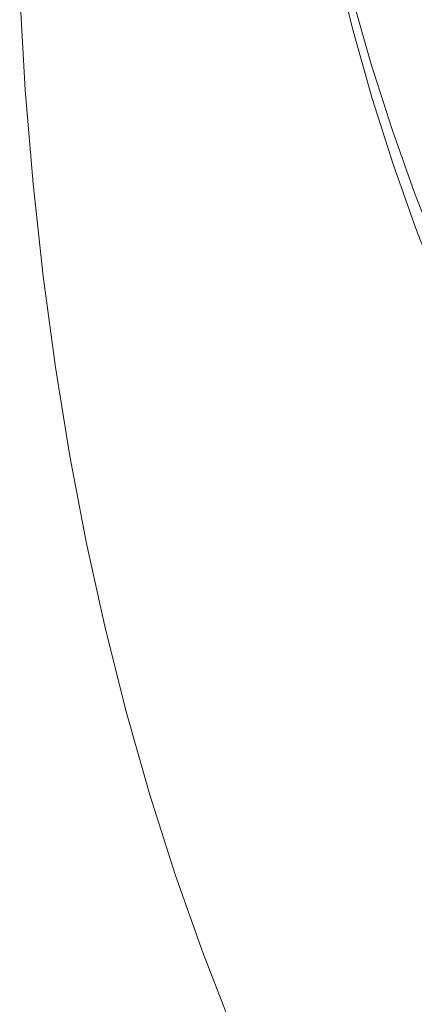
# Model space of a CAD drawing. Header units: millimetres. Extents: x 5 to 415, y 5 to 292.
# Tile 6 of 256: x 330 to 334, y 91 to 101. Entities that reach past the tile are written whole.
import ezdxf

# ---------------------------------------------------------------- set-up
doc = ezdxf.new("R2010")
doc.units = ezdxf.units.MM

msp = doc.modelspace()

# ---------------------------------------------------------------- linework, layer by layer
at = {"color": 7, "linetype": 'Continuous', "lineweight": 15, "flags": 128}
for points in [[(340.29806, 90.84653), (339.8029, 91.14764), (339.32122, 91.4713), (338.85334, 91.81728), (338.39959, 92.18534), (337.96028, 92.57524), (337.5357, 92.98671), (337.12616, 93.41946), (336.73192, 93.8732), (336.35327, 94.34762), (335.99045, 94.8424), (335.64372, 95.35718), (335.31332, 95.89163), (334.99947, 96.44537), (334.70238, 97.01802), (334.42227, 97.6092), (334.15932, 98.21849), (333.91371, 98.84549), (333.68562, 99.48975), (333.47519, 100.15084), (333.28257, 100.82831), (333.1079, 101.52169)], [(332.068, 90.81155), (331.77007, 91.57212), (331.49338, 92.35364), (331.23812, 93.15557), (331.00447, 93.97737), (330.79258, 94.81847), (330.60261, 95.67829), (330.43468, 96.55625), (330.2889, 97.45174), (330.16539, 98.36415), (330.06421, 99.29286), (329.98545, 100.23722), (329.92915, 101.19659)], [(333.27454, 101.16626), (333.46548, 100.49468), (333.67408, 99.83934), (333.90019, 99.20067), (334.14366, 98.57913), (334.40433, 97.97514), (334.682, 97.3891), (334.9765, 96.82142), (335.28763, 96.2725), (335.61516, 95.7427), (335.95887, 95.23239), (336.31853, 94.74192), (336.6939, 94.27163), (337.0847, 93.82183), (337.49069, 93.39284), (337.91157, 92.98495), (338.34707, 92.59844), (338.79687, 92.23358), (339.26068, 91.89061), (339.73817, 91.56977), (340.22902, 91.27127), (340.7329, 90.99534), (341.24945, 90.74214), (341.77832, 90.51187)]]:
    msp.add_lwpolyline(points, dxfattribs=at)

doc.saveas('drawing.dxf')
